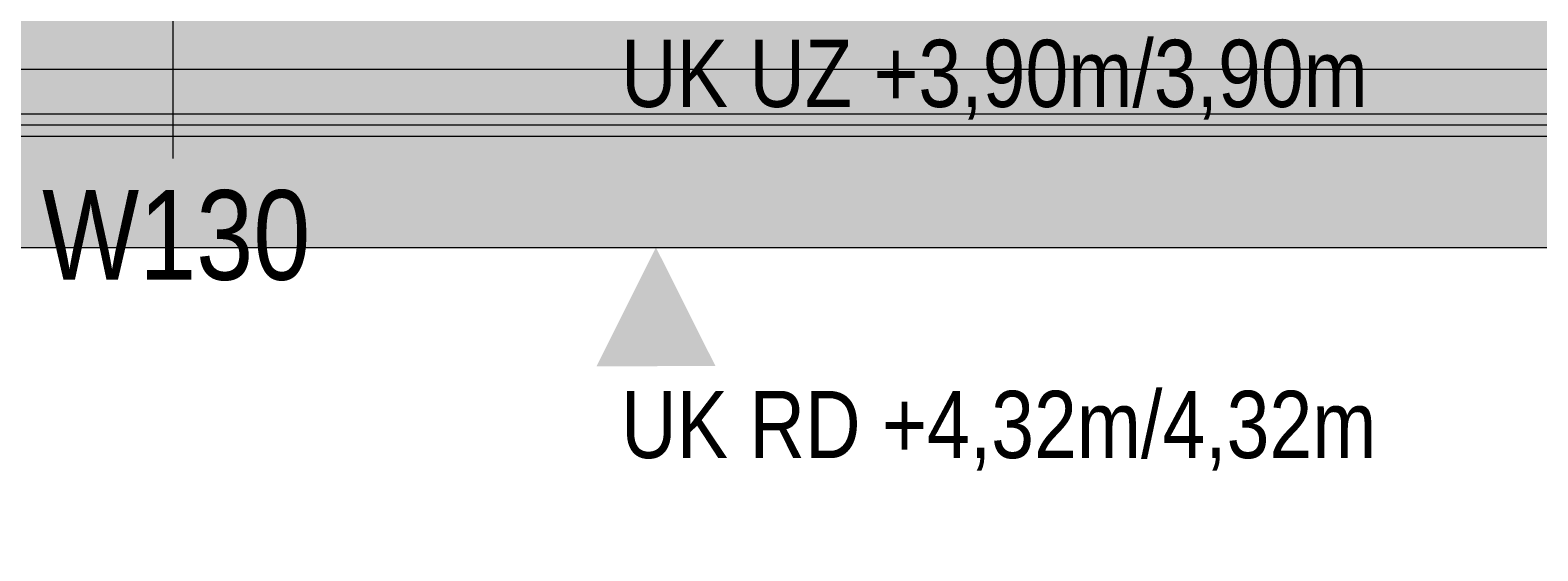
# Model space of a CAD drawing. Extents: x -500 to 300, y 62 to 1162.
# Tile 46 of 90: x -240 to -206, y 599 to 610. Entities that reach past the tile are written whole.
import ezdxf
from ezdxf.lldxf.tags import DXFTag

# ---------------------------------------------------------------- set-up
doc = ezdxf.new("R2010")
doc.units = 0
doc.layers.get('0').update_dxf_attribs({"lineweight": 13})
for name, color, linetype, lineweight, true_color in [('00 -Bauelemente -Dämmung innen', 7, 'Continuous', 9, 0xff7fe6), ('00 -Bauelemente -Gipskarton', 7, 'Continuous', 9, 0xff7fe6), ('00_Beschriftung UZ', 3, 'Continuous', 35, 0x00ff00), ('30 -34 Innenwände- 2 nichttragend', 7, 'Continuous', 18, 0xff7fe6), ('30 -35 Decken- 1 Konstruktion-Träger- Stahlbeton', 7, 'Continuous', 13, 0x33aa00), ('30 -35 Decken- 11 Durchbruch', 5, 'Continuous', 15, 0x0000ff), ('iwb_Schraffur_Unterzug', 7, 'Continuous', 5, 0xffffcc)]:
    doc.layers.add(name, color=color, linetype=linetype, lineweight=lineweight, true_color=true_color)
doc.layers.add('70 -71 Achsen- 1 Gebäudeachsen', color=7, linetype='STRICHPUNKT2-A06G93K98I', lineweight=18)
doc.layers.add('70 -75 Raumstempel- 3 Wandstempel', color=7, linetype='Continuous', lineweight=50)
doc.styles.get("Standard").update_dxf_attribs({"font": 'ARIALN.TTF'})
tags = doc.linetypes.add('fein_strichliert-A06G93KA8I', pattern=[4, 1, -2, 1]).pattern_tags.tags
tags[8:9] = [DXFTag(74, 4), DXFTag(75, 0), DXFTag(340, '0'), DXFTag(46, 0.0), DXFTag(50, 0.0), DXFTag(44, 0.0), DXFTag(45, 0.0)]
tags[6:7] = [DXFTag(74, 4), DXFTag(75, 0), DXFTag(340, '0'), DXFTag(46, 0.0), DXFTag(50, 0.0), DXFTag(44, 0.0), DXFTag(45, 0.0)]
tags[4:5] = [DXFTag(74, 4), DXFTag(75, 0), DXFTag(340, '0'), DXFTag(46, 0.0), DXFTag(50, 0.0), DXFTag(44, 0.0), DXFTag(45, 0.0)]
tags = doc.linetypes.add('STRICHPUNKT2-A06G93K98I', pattern=[12.7, 6.35, -3.175, 0, -3.175]).pattern_tags.tags
tags[10:11] = [DXFTag(74, 4), DXFTag(75, 0), DXFTag(340, '0'), DXFTag(46, 0.0), DXFTag(50, 0.0), DXFTag(44, 0.0), DXFTag(45, 0.0)]
tags[8:9] = [DXFTag(74, 4), DXFTag(75, 0), DXFTag(340, '0'), DXFTag(46, 0.0), DXFTag(50, 0.0), DXFTag(44, 0.0), DXFTag(45, 0.0)]
tags[6:7] = [DXFTag(74, 4), DXFTag(75, 0), DXFTag(340, '0'), DXFTag(46, 0.0), DXFTag(50, 0.0), DXFTag(44, 0.0), DXFTag(45, 0.0)]
tags[4:5] = [DXFTag(74, 4), DXFTag(75, 0), DXFTag(340, '0'), DXFTag(46, 0.0), DXFTag(50, 0.0), DXFTag(44, 0.0), DXFTag(45, 0.0)]

# ---------------------------------------------------------------- blocks, each defined once
blk = doc.blocks.new('Referenz-A06G93KB8I')
at = {"layer": '00 -Bauelemente -Dämmung innen', "color": 0, "linetype": 'Continuous', "lineweight": -2, "ltscale": 0.13}
blk.add_line((-298.299, 608.453), (-190.799, 608.453), dxfattribs=at)
at = {"layer": '00 -Bauelemente -Gipskarton', "color": 0, "linetype": 'Continuous', "lineweight": -2, "ltscale": 0.13}
for p, q in [((-298.299, 608.453), (-190.799, 608.453)), ((-298.299, 608.203), (-191.049, 608.203)), ((-298.299, 607.953), (-191.299, 607.953))]:
    blk.add_line(p, q, dxfattribs=at)
at = {"layer": '00_Beschriftung UZ', "color": 0, "linetype": 'Continuous', "lineweight": -2, "ltscale": 0.13}
for points in [[(-227.631, 608.124), (-226.299, 605.453), (-224.96, 608.122)], [(-227.631, 602.783), (-226.299, 605.453), (-224.96, 602.785)]]:
    blk.add_solid(points, dxfattribs=at)
at = {"layer": '30 -34 Innenwände- 2 nichttragend', "color": 0, "linetype": 'Continuous', "lineweight": -2, "ltscale": 0.13}
blk.add_line((-298.299, 607.953), (-191.299, 607.953), dxfattribs=at)
at = {"layer": '30 -35 Decken- 1 Konstruktion-Träger- Stahlbeton', "color": 0, "linetype": 'fein_strichliert-A06G93KA8I', "lineweight": -2, "ltscale": 0.13}
blk.add_line((-298.299, 605.453), (-2.299, 605.453), dxfattribs=at)
at = {"layer": '70 -71 Achsen- 1 Gebäudeachsen', "color": 0, "linetype": 'STRICHPUNKT2-A06G93K98I', "lineweight": -2, "ltscale": 0.13}
blk.add_line((-387.239, 609.453), (76.501, 609.453), dxfattribs=at)
at = {"layer": '70 -75 Raumstempel- 3 Wandstempel', "color": 0, "linetype": 'Continuous', "lineweight": -2, "ltscale": 0.13}
blk.add_line((-237.147, 607.453), (-237.147, 611.453), dxfattribs=at)
at = {"layer": '00_Beschriftung UZ', "color": 0, "linetype": 'ByBlock', "lineweight": -2, "ltscale": 0.13, "char_height": 1.51033, "attachment_point": 1}
for s, insert in [('{\\fArial Narrow;UK UZ +3,90m/3,90m}', (-227.081, 610.116)), ('{\\fArial Narrow;UK RD +4,32m/4,32m}', (-227.08, 602.229))]:
    blk.add_mtext(s, dxfattribs=dict(at, insert=insert))
at = {"layer": '30 -35 Decken- 11 Durchbruch', "color": 0, "linetype": 'ByBlock', "lineweight": -2, "ltscale": 0.13, "insert": (-211.987, 598.64), "char_height": 0.0036, "attachment_point": 1}
for s in ['{\\fArial Narrow;prm3_type}', '{\\fArial Narrow;prm4_name}', '{\\fArial Narrow;prm4_value}', '{\\fArial Narrow;prm2_name}', '{\\fArial Narrow;prm3_name}', '{\\fArial Narrow;IFC_UUID}', '{\\fArial Narrow;prm0_type}', '{\\fArial Narrow;prm0_value}', '{\\fArial Narrow;prm1_name}', '{\\fArial Narrow;prm2_type}', '{\\fArial Narrow;prm4_type}', '{\\fArial Narrow;prm5_type}', '{\\fArial Narrow;prm2_value}', '{\\fArial Narrow;prm5_value}', '{\\fArial Narrow;prm3_value}', '{\\fArial Narrow;prm7_name}', '{\\fArial Narrow;prm1_value}', '{\\fArial Narrow;prm0_name}', '{\\fArial Narrow;prm5_name}', '{\\fArial Narrow;instanceID}', '{\\fArial Narrow;prm6_name}', '{\\fArial Narrow;prm1_type}', '{\\fArial Narrow;prm6_type}', '{\\fArial Narrow;prm6_value}', '{\\fArial Narrow;prm7_type}', '{\\fArial Narrow;prm7_value}']:
    blk.add_mtext(s, dxfattribs=at)
at = {"layer": '70 -75 Raumstempel- 3 Wandstempel', "color": 0, "linetype": 'Continuous', "lineweight": -2, "ltscale": 0.13, "insert": (-240.089, 606.738), "char_height": 2.01377, "attachment_point": 1}
blk.add_mtext('{\\fArial Narrow;W130}', dxfattribs=at)
blk = doc.blocks.new('Referenz-A06G93KD8I')
at = {"layer": 'iwb_Schraffur_Unterzug', "linetype": 'Continuous', "ltscale": 0.13}
blk.add_hatch(color=256, dxfattribs=at).paths.add_polyline_path([(-298.298, 609.453), (-298.298, 613.453), (-2.298, 613.453), (-2.298, 605.453), (-298.298, 605.453)])

msp = doc.modelspace()

# ---------------------------------------------------------------- block references
at = {"color": 8, "lineweight": 13, "ltscale": 0.13, "true_color": 0x808080}
msp.add_blockref('Referenz-A06G93KB8I', (0, 0), dxfattribs=at)
at = {"color": 8, "lineweight": 25, "ltscale": 0.25, "true_color": 0x808080}
msp.add_blockref('Referenz-A06G93KD8I', (0, 0), dxfattribs=at)

doc.saveas('drawing.dxf')
